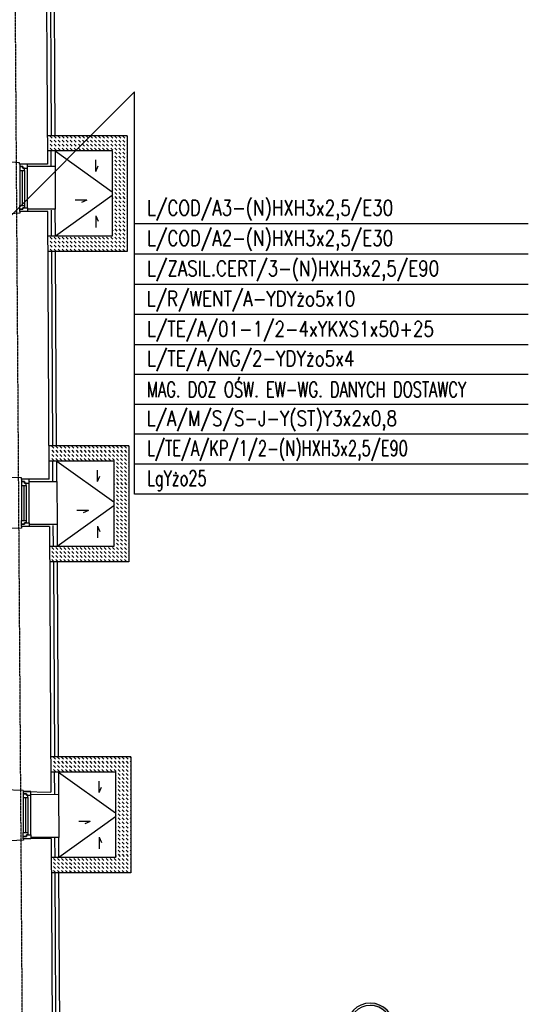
# Model space of a CAD drawing. Header units: inches. Extents: x -145354 to -97635, y 38777 to 78670.
# Tile 45 of 231: x -138619 to -137952, y 41651 to 42943. Entities that reach past the tile are written whole.
import ezdxf
from ezdxf.enums import TextEntityAlignment as Align

# ---------------------------------------------------------------- set-up
doc = ezdxf.new("R2010")
doc.units = ezdxf.units.IN
doc.header["$MEASUREMENT"] = 0
doc.linetypes.add('CENTER', pattern=[2, 1.25, -0.25, 0.25, -0.25])
doc.layers.get('0').update_dxf_attribs({"color": 101})
for name, color, linetype in [('beton_hatch', 145, 'Continuous'), ('Cieniutko', 8, 'Continuous'), ('E35', 6, 'Continuous'), ('Okn---okna', 5, 'Continuous'), ('Os-osie glowne', 8, 'CENTER'), ('Os-osie-opis', 8, 'Continuous'), ('Sc-cegla pelna', 32, 'Continuous'), ('Sc-izolacja term-obrys', 132, 'Continuous'), ('Sc-izolacja term-styropian', 151, 'STYROPIAN-KA'), ('studzienki_widok', 52, 'Continuous')]:
    doc.layers.add(name, color=color, linetype=linetype)
doc.styles.add('dwg_opis duży', font='ARIAL.TTF', dxfattribs={"width": 0.9})
doc.styles.add('ROMANS', font='romans', dxfattribs={"width": 0.85})
doc.linetypes.add('BATTING', pattern='A,0.0001,-0.1,[134,ltypeshp.shx,S=0.1,R=0,X=-0.1,Y=0],-0.2,[134,ltypeshp.shx,S=0.1,R=180,X=0.1,Y=0],-0.1', length=0.4001)
doc.linetypes.add('STYROPIAN-KA', pattern='A,0.0001,-0.1,[135,ltypeshp.shx,S=0.1,R=0,X=-0.1,Y=0],0,[135,ltypeshp.shx,S=0.1,R=180,X=0.1,Y=0],-0.1', length=0.2001)

# ---------------------------------------------------------------- blocks, each defined once
blk = doc.blocks.new('ramiak62')
at = {"layer": 'Okn---okna'}
for p, q in [((0, 54), (0, 8)), ((3, 54), (3, 8)), ((6, 54), (6, 8)), ((10, 5), (10, 57))]:
    blk.add_line(p, q, dxfattribs=at)
for points in [[(10, 57), (10, 62), (0, 62), (0, 59), (4, 59), (4, 57)], [(6, 54), (6, 57), (4, 57), (4, 59), (0, 59), (0, 57), (0, 54)], [(6, 8), (6, 5), (4, 5), (4, 3), (0, 3), (0, 5), (0, 8)], [(10, 5), (10, 0), (0, 0), (0, 3), (4, 3), (4, 5)]]:
    blk.add_lwpolyline(points, close=True, dxfattribs=at)
blk = doc.blocks.new('_opis_osi')
blk.add_hatch(color=256).paths.add_polyline_path([(32, -32), (28.8, -32, -1), (-28.8, -32), (-32, -32, 1)])
for radius in [32, 28.8]:
    blk.add_circle((0, -32), radius)
at = {"style": 'dwg_opis duży', "width": 0.9}
blk.add_attdef('AXNAMEV', text='', height=22.4, rotation=90, dxfattribs=at).set_placement((0, -32), align=Align.MIDDLE_CENTER)
blk = doc.blocks.new('_vxkdjhgkljhkgjhk')
for q in [(14, 6), (30.2, 0)]:
    blk.add_line((0, 0), q)

msp = doc.modelspace()

# ---------------------------------------------------------------- hatches: boundary and pattern name
at = {"layer": 'beton_hatch'}
h = msp.add_hatch(dxfattribs=at)
h.set_pattern_fill('DASH', color=256, scale=30, angle=-45, style=0)
h.set_pattern_definition([(315, (3193.9666, 45.4545), (5.30330086, -1e-15), [3.75, -3.75])])
h.paths.add_polyline_path([(-138477.87, 42716.99), (-138497.87, 42716.99), (-138497.87, 42711.99), (-138477.87, 42711.99)])
h.paths.add_polyline_path([(-138581.14, 42790.49), (-138581.12, 42770.49), (-138497.87, 42770.49), (-138497.87, 42716.99), (-138477.87, 42716.99), (-138477.87, 42790.49)])
h.paths.add_polyline_path([(-138581.01, 42658.49), (-138580.99, 42638.49), (-138477.87, 42638.49), (-138477.87, 42711.99), (-138497.87, 42711.99), (-138497.87, 42658.49)])
h = msp.add_hatch(dxfattribs=at)
h.set_pattern_fill('DASH', color=256, scale=30, angle=-45, style=0)
h.set_pattern_definition([(315, (3196.2117, -361.558), (5.30330086, -1e-15), [3.75, -3.75])])
h.paths.add_polyline_path([(-138475.63, 42309.98), (-138495.63, 42309.98), (-138495.63, 42304.98), (-138475.63, 42304.98)])
h.paths.add_polyline_path([(-138578.89, 42383.48), (-138578.87, 42363.48), (-138495.63, 42363.48), (-138495.63, 42309.98), (-138475.63, 42309.98), (-138475.63, 42383.48)])
h.paths.add_polyline_path([(-138578.77, 42251.48), (-138578.75, 42231.48), (-138475.63, 42231.48), (-138475.63, 42304.98), (-138495.63, 42304.98), (-138495.63, 42251.48)])
h = msp.add_hatch(dxfattribs=at)
h.set_pattern_fill('DASH', color=256, scale=30, angle=-45, style=0)
h.set_pattern_definition([(315, (3198.4623, -769.5457), (5.30330086, -1e-15), [3.75, -3.75])])
h.paths.add_polyline_path([(-138473.38, 41901.99), (-138493.38, 41901.99), (-138493.38, 41896.99), (-138473.38, 41896.99)])
h.paths.add_polyline_path([(-138576.64, 41975.49), (-138576.62, 41955.49), (-138493.38, 41955.49), (-138493.38, 41901.99), (-138473.38, 41901.99), (-138473.38, 41975.49)])
h.paths.add_polyline_path([(-138576.52, 41843.49), (-138576.5, 41823.49), (-138473.38, 41823.49), (-138473.38, 41896.99), (-138493.38, 41896.99), (-138493.38, 41843.49)])

# ---------------------------------------------------------------- linework, layer by layer
at = {"layer": 'Cieniutko', "linetype": 'Continuous'}
for p, q in [((-138572.68, 42770.49), (-138497.87, 42716.99)), ((-138497.87, 42711.99), (-138572.08, 42658.49)), ((-138570.47, 42363.48), (-138495.63, 42309.98)), ((-138495.63, 42304.98), (-138569.89, 42251.48)), ((-138568.26, 41955.49), (-138493.38, 41901.99)), ((-138493.38, 41896.99), (-138567.62, 41843.49))]:
    msp.add_line(p, q, dxfattribs=at)
at = {"layer": 'E35'}
for p, q in [((-138468.22, 42847.85), (-139427.56, 41888.51)), ((-138468.22, 42320.23), (-138468.22, 42847.85)), ((-137951.5, 42674.81), (-138468.22, 42674.81)), ((-137951.5, 42635.12), (-138468.22, 42635.12)), ((-137951.5, 42595.43), (-138468.22, 42595.43)), ((-137951.5, 42555.73), (-138468.22, 42555.73)), ((-137951.5, 42516.04), (-138468.22, 42516.04)), ((-137951.5, 42477.23), (-138468.22, 42477.23)), ((-137951.5, 42437.98), (-138468.22, 42437.98)), ((-137951.5, 42398.73), (-138468.22, 42398.73)), ((-137951.5, 42359.48), (-138468.22, 42359.48)), ((-137951.5, 42320.23), (-138468.22, 42320.23))]:
    msp.add_line(p, q, dxfattribs=at)
at = {"layer": 'Okn---okna'}
for p, q in [((-138572.57, 42750.27), (-138572.27, 42694.27)), ((-138570.33, 42337.06), (-138570.05, 42281.06)), ((-138568.1, 41926.06), (-138567.77, 41870.06))]:
    msp.add_line(p, q, dxfattribs=at)
at = {"layer": 'Os-osie glowne'}
msp.add_line((-138607.34, 40431.76), (-138635.74, 44583.07), dxfattribs=at)
at = {"layer": 'Sc-cegla pelna'}
for p, q in [((-138618.77, 42689.01), (-138644.23, 42686.88)), ((-138582.26, 42691.22), (-138618.78, 42691.01)), ((-138618.78, 42691.01), (-138618.77, 42689.01)), ((-138580.34, 42340.01), (-138582.26, 42691.22)), ((-138614.64, 41931.31), (-138640.14, 41932.16)), ((-138614.64, 41931.31), (-138614.64, 41930.31)), ((-138614.64, 41930.31), (-138578.12, 41929.51)), ((-138577.76, 41868.51), (-138575.78, 41510.24))]:
    msp.add_line(p, q, dxfattribs=at)
for points in [[(-138584.51, 43099.77), (-138582.59, 42753.21)], [(-138582.59, 42753.21), (-138619.14, 42753.01), (-138619.16, 42755.01), (-138644.66, 42756.88)], [(-138580.34, 42340.01), (-138616.86, 42339.81), (-138616.87, 42341.81), (-138642.37, 42342.17)], [(-138580.03, 42278.01), (-138616.55, 42277.81), (-138616.54, 42275.81), (-138641.97, 42275.17)], [(-138580.03, 42278.01), (-138578.12, 41929.51)], [(-138577.75, 41868.51), (-138614.26, 41868.31), (-138614.25, 41866.31), (-138639.72, 41865.16)]]:
    msp.add_lwpolyline(points, dxfattribs=at)
at = {"layer": 'Sc-izolacja term-obrys'}
for p, q in [((-138572.27, 42694.27), (-138608.78, 42694.07)), ((-138572.08, 42658.49), (-138572.27, 42694.27)), ((-138570.58, 42383.48), (-138571.97, 42638.49)), ((-138568.26, 41955.49), (-138568.1, 41926.06)), ((-138568.1, 41926.06), (-138604.28, 41925.86)), ((-138567.67, 41870.06), (-138604.28, 41869.86)), ((-138567.52, 41843.49), (-138567.67, 41870.06))]:
    msp.add_line(p, q, dxfattribs=at)
for points in [[(-138574.22, 43047), (-138572.79, 42790.49)], [(-138572.68, 42770.49), (-138572.57, 42750.27), (-138608.78, 42750.07)], [(-138606.55, 42336.86), (-138570.33, 42337.06), (-138570.47, 42363.48)], [(-138606.55, 42280.86), (-138570.05, 42281.06), (-138569.89, 42251.48)], [(-138569.78, 42231.48), (-138568.37, 41975.49)], [(-138566.03, 41555), (-138567.51, 41823.49)]]:
    msp.add_lwpolyline(points, dxfattribs=at)
at = {"layer": 'Sc-izolacja term-styropian', "linetype": 'BATTING', "ltscale": 0.25}
for p, q in [((-138577.56, 42751.05), (-138577.67, 42770.49)), ((-138577.07, 42658.49), (-138577.26, 42692.8)), ((-138575.58, 42383.48), (-138576.97, 42638.49)), ((-138575.32, 42337.84), (-138575.46, 42363.48)), ((-138574.87, 42251.48), (-138575.02, 42279.14)), ((-138573.09, 41927.06), (-138573.24, 41955.49)), ((-138572.61, 41843.49), (-138572.75, 41869.14))]:
    msp.add_line(p, q, dxfattribs=at)
for points in [[(-138579.22, 43047), (-138577.79, 42790.49)], [(-138574.78, 42231.48), (-138573.37, 41975.49)], [(-138571.03, 41555), (-138572.51, 41823.49)]]:
    msp.add_lwpolyline(points, dxfattribs=at)
at = {"layer": 'studzienki_widok'}
for p, q in [((-138477.87, 42790.49), (-138582.79, 42790.49)), ((-138477.87, 42790.49), (-138477.87, 42638.49)), ((-138497.87, 42770.49), (-138582.68, 42770.49)), ((-138497.87, 42770.49), (-138497.87, 42658.49)), ((-138497.87, 42658.49), (-138582.08, 42658.49)), ((-138477.87, 42638.49), (-138581.97, 42638.49)), ((-138475.63, 42383.48), (-138580.58, 42383.48)), ((-138475.63, 42383.48), (-138475.63, 42231.48)), ((-138495.63, 42363.48), (-138580.47, 42363.48)), ((-138495.63, 42363.48), (-138495.63, 42251.48)), ((-138495.63, 42251.48), (-138579.89, 42251.48)), ((-138475.63, 42231.48), (-138579.78, 42231.48)), ((-138473.38, 41975.49), (-138578.37, 41975.49)), ((-138473.38, 41975.49), (-138473.38, 41823.49)), ((-138493.38, 41955.49), (-138578.26, 41955.49)), ((-138493.38, 41955.49), (-138493.38, 41843.49)), ((-138493.38, 41843.49), (-138577.62, 41843.49)), ((-138473.38, 41823.49), (-138577.51, 41823.49))]:
    msp.add_line(p, q, dxfattribs=at)

# ---------------------------------------------------------------- block references
at = {"layer": 'Cieniutko', "linetype": 'Continuous', "yscale": 0.5, "zscale": 0.5}
for p, xscale, rotation in [((-138519.06, 42743.72), -0.5, 270), ((-138531.03, 42705.97), 0.5, 180), ((-138519.06, 42685.26), 0.5, 270), ((-138516.81, 42336.71), -0.5, 270), ((-138528.78, 42298.96), 0.5, 180), ((-138516.81, 42278.25), 0.5, 270), ((-138514.56, 41928.72), -0.5, 270), ((-138526.53, 41890.97), 0.5, 180), ((-138514.56, 41870.26), 0.5, 270)]:
    msp.add_blockref('_vxkdjhgkljhkgjhk', p, dxfattribs=dict(at, xscale=xscale, rotation=rotation))
at = {"layer": 'Okn---okna'}
for p in [(-138618.78, 42691.01), (-138616.55, 42277.81), (-138614.26, 41868.31)]:
    msp.add_blockref('ramiak62', p, dxfattribs=at)
at = {"layer": 'Os-osie-opis'}
ref = msp.add_blockref('_opis_osi', (-138190.25, 41621.16), dxfattribs=dict(at, xscale=-0.9799999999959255, yscale=0.9799999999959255, zscale=0.9799999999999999, rotation=90))
ref.add_attrib('AXNAMEV', 'AC', dxfattribs={"layer": '0', "height": 21.952, "style": 'dwg_opis duży', "width": 0.9}).set_placement((-138157.96, 41621.16), align=Align.MIDDLE_CENTER)

# ---------------------------------------------------------------- texts
at = {"layer": 'E35', "style": 'ROMANS'}
for s, width, p in [('L/COD/A3-(N)HXH3x2,5/E30', 0.8, (-138451.86, 42685.76)), ('L/COD/A2-(N)HXH3x2,5/E30', 0.8, (-138451.86, 42646.07)), ('L/ZASIL.CERT/3-(N)HXH3x2,5/E90', 0.8, (-138451.86, 42606.38)), ('L/R/WENT/A-YDYżo5x10', 0.8, (-138452.23, 42566.68)), ('L/TE/A/01-1/2-4xYKXS1x50+25', 0.8, (-138451.87, 42526.99)), ('L/TE/A/NG/2-YDYżo5x4', 0.8, (-138451.87, 42488.18)), ('MAG. DOZ OŚW. EW-WG. DANYCH DOSTAWCY', 0.7, (-138451.79, 42447.51)), ('L/A/M/S/S-J-Y(ST)Y3x2x0,8', 0.8, (-138452.3, 42409.68)), ('L/TE/A/KP/1/2-(N)HXH3x2,5/E90', 0.7, (-138451.64, 42370.43)), ('LgYżo25', 0.7, (-138451.64, 42331.18))]:
    msp.add_text(s, height=20, dxfattribs=dict(at, width=width)).set_placement(p)

doc.saveas('drawing.dxf')
